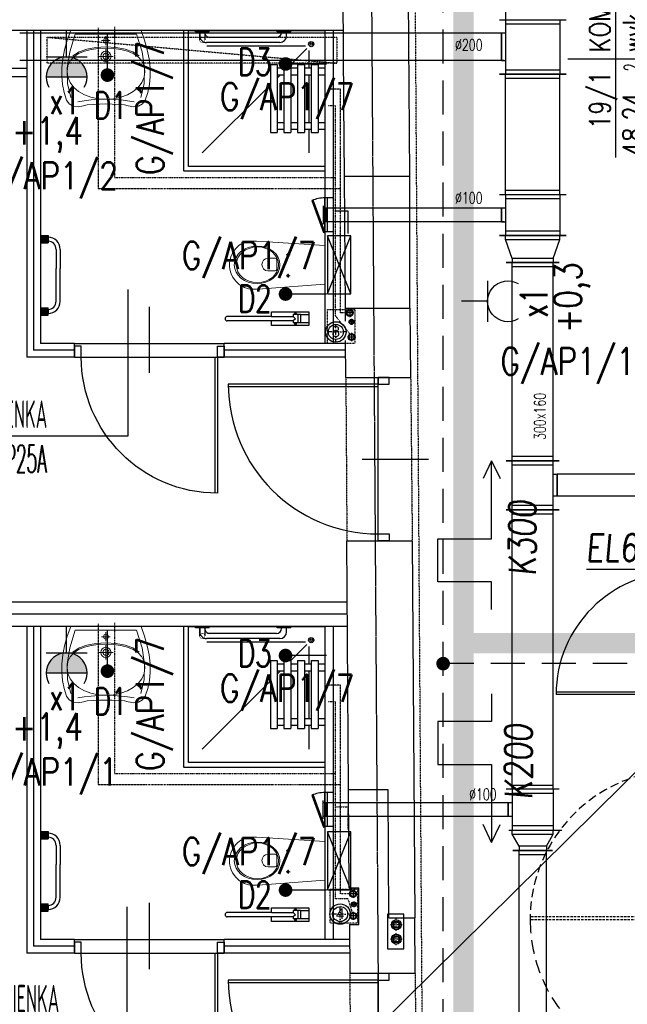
# Model space of a CAD drawing. Header units: inches. Extents: x -145354 to -97635, y 38777 to 78670.
# Tile 74 of 231: x -142473 to -142027, y 49564 to 50288. Entities that reach past the tile are written whole.
import ezdxf
from ezdxf.enums import TextEntityAlignment as Align

# ---------------------------------------------------------------- set-up
doc = ezdxf.new("R2010")
doc.units = ezdxf.units.IN
doc.header["$MEASUREMENT"] = 0
for name, pattern in [('00-inst$0$DASHDOT', [1, 0.5, -0.25, 0, -0.25]), ('CENTER', [2, 1.25, -0.25, 0.25, -0.25]), ('DASHDOT', [1, 0.5, -0.25, 0, -0.25]), ('DASHED', [0.75, 0.5, -0.25]), ('DASHED2', [0.375, 0.25, -0.125]), ('DIVIDE', [31.75, 12.7, -6.35, 0, -6.35, 0, -6.35])]:
    doc.linetypes.add(name, pattern=pattern)
doc.layers.get('0').update_dxf_attribs({"color": 101})
for name, color, linetype in [('Drz---drzwi', 5, 'Continuous'), ('E-OPIS_POM', 6, 'Continuous'), ('E35', 6, 'Continuous'), ('E50', 3, 'Continuous'), ('E50_kor', 3, 'Continuous'), ('E90_kor', 6, 'Continuous'), ('Ele-balustrada', 64, 'Continuous'), ('Ins-kan', 54, 'Continuous'), ('Ins-went', 141, 'Continuous'), ('Ins-wod', 152, 'Continuous'), ('Mco-piony', 10, 'Continuous'), ('Mw-cr-rury', 160, 'DIVIDE'), ('Mw-wc-rury', 160, 'DASHDOT'), ('Os-osie glowne', 8, 'CENTER'), ('piony_K_nr', 240, 'Continuous'), ('Sc-cegla pelna', 32, 'Continuous'), ('Sc-gazobeton', 45, 'Continuous'), ('Sc-gk', 120, 'Continuous'), ('Sc-gk-hatch', 8, 'Continuous'), ('Sc-nad', 5, 'DASHED2'), ('Sc-nadproza kon', 5, 'DASHED2'), ('stelaż_wc', 64, 'Continuous'), ('Suf-widok', 8, 'Continuous'), ('W-otwor-strop', 126, 'Continuous'), ('Wyp-grzejniki', 56, 'Continuous'), ('Wyp-meble', 155, 'Continuous'), ('Wyp-sanitar', 131, 'Continuous')]:
    doc.layers.add(name, color=color, linetype=linetype)
doc.styles.add('KA wymiar', font='romans.shx', dxfattribs={"width": 0.6})
doc.styles.add('ROMANS', font='romans', dxfattribs={"width": 0.85})
doc.styles.add('tab-bud$0$ROMANS', font='romans', dxfattribs={"width": 0.7})
doc.styles.add('TYTUL2', font='ARIAL.TTF')
doc.linetypes.add('BATTING', pattern='A,0.0001,-0.1,[134,ltypeshp.shx,S=0.1,R=0,X=-0.1,Y=0],-0.2,[134,ltypeshp.shx,S=0.1,R=180,X=0.1,Y=0],-0.1', length=0.4001)

# ---------------------------------------------------------------- blocks, each defined once
blk = doc.blocks.new('pow')
for p, q in [((0, 0.523), (0, -0.523)), ((-1.075, 0), (1.78, 0))]:
    blk.add_line(p, q)
at = {"style": 'KA wymiar', "width": 0.6}
for s, height, p in [('2', 0.18, (-0.139, -0.27)), ('m', 0.21, (-0.333, -0.401))]:
    blk.add_text(s, height=height, dxfattribs=at).set_placement(p)
at = {"style": 'KA wymiar'}
for tag, width, p in [('01', 0.7, (-0.131, 0.084)), ('000.00', 0.6, (-0.364, -0.401))]:
    blk.add_attdef(tag, text='', height=0.3, dxfattribs=dict(at, width=width)).set_placement(p, align=Align.RIGHT)
blk.add_attdef('POMIESZCZENIE', (0.071, 0.084), '', height=0.3, dxfattribs=at)
at = {"style": 'KA wymiar', "width": 0.8}
blk.add_attdef('POSADZKA', (0.071, -0.401), '', height=0.3, dxfattribs=at)
blk = doc.blocks.new('g2')
at = {"layer": 'E35'}
blk.add_line((15, 19.27), (-15, 19.27), dxfattribs=at)
blk.add_arc((0, 34.27), 15, 150, 30, dxfattribs=at)
at = {"layer": 'E50'}
blk.add_line((0, 19.27), (0, 0), dxfattribs=at)
blk = doc.blocks.new('G1')
at = {"layer": 'E35'}
blk.add_hatch(color=256, dxfattribs=at).paths.add_polyline_path([(10, 22.85), (-10, 22.85, 1)])
for p, q in [((-10, 22.85), (10, 22.85)), ((10, 12.85), (-10, 12.85))]:
    blk.add_line(p, q, dxfattribs=at)
blk.add_arc((0, 22.85), 10, 150, 30, dxfattribs=at)
at = {"layer": 'E50'}
blk.add_line((0, 12.85), (0, 0), dxfattribs=at)
blk = doc.blocks.new('_0630_BRODZIK_NIEPELNOSPRAWNI')
for p, q in [((27.51, -5), (27.51, 0)), ((32.51, -5), (32.51, 0)), ((25.01, -10), (25.01, -5)), ((25.01, -5), (75.01, -5)), ((67.51, -5), (67.51, 0)), ((72.51, -5), (72.51, 0)), ((75.01, -10), (75.01, -5)), ((11.25, -86.65), (11.25, -14.3)), ((25.01, -25.01), (13.26, -13.26)), ((27.51, -11.56), (14.61, -11.56)), ((25.01, -10), (75.01, -10)), ((27.51, -15), (27.51, -10)), ((32.51, -15), (32.51, -10)), ((67.51, -11.56), (32.51, -11.56)), ((67.51, -15), (67.51, -10)), ((72.51, -15), (72.51, -10)), ((90.03, -11.56), (72.51, -11.56)), ((25.01, -20), (25.01, -15)), ((25.01, -15), (75.01, -15)), ((25.01, -20), (75.01, -20)), ((27.51, -25), (27.51, -20)), ((32.51, -25), (32.51, -20)), ((67.51, -25), (67.51, -20)), ((72.51, -25), (72.51, -20)), ((75.01, -20), (75.01, -15)), ((1.05, -25), (0.05, -25)), ((1.05, -25), (1.05, -35)), ((3.85, -28.1), (1.05, -28.1)), ((25.01, -30), (25.01, -25)), ((25.01, -25), (75.01, -25)), ((75.01, -30), (75.01, -25)), ((1.05, -35), (0.05, -35)), ((1.55, -31.9), (1.05, -31.9)), ((5.05, -35.4), (5.05, -84.6)), ((8.85, -33.1), (8.85, -86.9)), ((25.01, -30), (75.01, -30)), ((25.01, -40), (25.01, -35)), ((25.01, -35), (75.01, -35)), ((27.51, -35), (27.51, -30)), ((32.51, -35), (32.51, -30)), ((32.51, -35), (32.51, -30)), ((32.51, -32.51), (32.51, -32.5)), ((35, -35), (32.51, -32.51)), ((67.51, -35), (67.51, -30)), ((72.51, -35), (72.51, -30)), ((75.01, -40), (75.01, -35)), ((25.01, -40), (75.01, -40)), ((90.03, -90.03), (40, -40)), ((1.05, -85), (0.05, -85)), ((1.05, -85), (1.05, -95)), ((1.05, -88.1), (6.95, -88.08)), ((1.55, -88.1), (1.05, -88.1)), ((1.05, -91.9), (6.95, -91.93)), ((3.85, -91.9), (1.05, -91.9))]:
    blk.add_line(p, q)
blk.add_lwpolyline([(0, 0), (100, 0), (100, -100), (0, -100)], close=True)
at = {"linetype": 'DASHED', "ltscale": 0.5}
blk.add_lwpolyline([(103.5, 0), (103.5, -103.5), (0, -103.5)], dxfattribs=at)
for points in [[(100, 0), (103.5, 0)], [(0, -100), (0, -103.5)], [(1.05, -95), (0.05, -95)]]:
    blk.add_lwpolyline(points)
at = {"const_width": 0.35}
blk.add_lwpolyline([(6.95, -88.08, 1), (6.95, -91.93, 1)], format="xyb", close=True, dxfattribs=at)
for radius in [1.9, 0.901]:
    blk.add_circle((10, -10), radius)
for centre, radius, start, end in [((3.85, -33.1), 5, 0, 90), ((1.55, -35.4), 3.5, 0, 90), ((1.55, -84.6), 3.5, 270, 0), ((3.85, -86.9), 5, 270, 0)]:
    blk.add_arc(centre, radius, start, end)
blk = doc.blocks.new('_0630_UMYWALKA_NIEPEŁNOSPRAWNY')
at = {"lineweight": 0}
for points in [[(0, -54.01), (4.6, -54.04), (9.42, -54.29), (13.64, -54.72), (16.46, -55.28), (20.4, -56.01), (23.99, -55.58), (26.93, -53.97), (28.88, -51.12), (30.72, -45.51), (31.92, -39.69), (32.47, -33.64), (32.39, -27.38), (31.68, -20.89), (30.35, -14.17), (28.39, -7.2), (25.81, 0), (0, 0), (-25.81, 0), (-28.39, -7.2), (-30.35, -14.17), (-31.68, -20.89), (-32.39, -27.38), (-32.47, -33.64), (-31.92, -39.69), (-30.72, -45.51), (-28.88, -51.12), (-26.93, -53.97), (-23.99, -55.58), (-20.4, -56.01), (-16.46, -55.28), (-13.64, -54.72), (-9.42, -54.29), (-4.6, -54.04), (0, -54.01)], [(0, -5.72), (0.68, -5.86), (1.24, -6.24), (1.61, -6.8), (1.75, -7.48), (1.61, -8.16), (1.24, -8.71), (0.68, -9.09), (0, -9.23), (-0.68, -9.09), (-1.24, -8.71), (-1.61, -8.16), (-1.75, -7.48), (-1.61, -6.8), (-1.24, -6.24), (-0.68, -5.86), (0, -5.72)], [(0, -15.26), (1.46, -15.56), (2.65, -16.36), (3.46, -17.56), (3.75, -19.01), (3.46, -20.47), (2.65, -21.66), (1.46, -22.47), (0, -22.76), (-1.46, -22.47), (-2.65, -21.66), (-3.46, -20.47), (-3.75, -19.01), (-3.46, -17.56), (-2.65, -16.36), (-1.46, -15.56), (0, -15.26)], [(0, -16.71), (0.89, -16.89), (1.63, -17.39), (2.12, -18.12), (2.3, -19.01), (2.12, -19.91), (1.63, -20.64), (0.89, -21.13), (0, -21.31), (-0.89, -21.13), (-1.63, -20.64), (-2.12, -19.91), (-2.3, -19.01), (-2.12, -18.12), (-1.63, -17.39), (-0.89, -16.89), (0, -16.71)]]:
    blk.add_lwpolyline(points, close=True, dxfattribs=at)
for points in [[(25.67, -49.28), (28.14, -38.98), (28.45, -27.74), (26.59, -15.65), (22.51, -2.8), (0, -2.8), (-22.51, -2.8), (-26.59, -15.65), (-28.45, -27.74), (-28.14, -38.98), (-25.67, -49.28)], [(0, -10.73), (0, -4.22)], [(-28.45, -30.14), (-27.86, -25.83), (-26.17, -22.22), (-23.51, -19.26), (-20, -16.92), (-15.76, -15.17), (-10.92, -13.96), (-5.6, -13.26), (0.07, -13.04), (5.74, -13.26), (11.05, -13.96), (15.89, -15.17), (20.13, -16.92), (23.64, -19.26), (26.3, -22.22), (27.99, -25.83), (28.58, -30.14)], [(-24.26, -18.74), (-19.75, -15.71), (-14.01, -13.63), (-7.31, -12.42), (0.07, -12.04), (7.44, -12.42), (14.14, -13.63), (19.88, -15.71), (24.39, -18.74)], [(-3.25, -7.48), (3.25, -7.48)], [(0, -24.26), (0, -13.76)], [(5.34, -19.01), (-5.34, -19.01)], [(-28.45, -30.14), (-27.86, -34.42), (-26.18, -38.33), (-23.53, -41.81), (-20.04, -44.79), (-15.81, -47.22), (-10.99, -49.04), (-5.68, -50.17), (-0.02, -50.56), (5.66, -50.17), (10.98, -49.04), (15.83, -47.22), (20.09, -44.79), (23.61, -41.81), (26.29, -38.33), (27.99, -34.42), (28.58, -30.14)], [(20.64, -52.51), (15.94, -51.63), (10.86, -51.08), (5.51, -50.74), (0.02, -50.52), (-5.48, -50.74), (-10.83, -51.08), (-15.91, -51.63), (-20.61, -52.51)]]:
    blk.add_lwpolyline(points, dxfattribs=at)
at = {"lineweight": 0, "const_width": 0.282}
for points in [[(-0.13, -20.35), (-0.13, -20.35)], [(-0.07, -21.39), (-0.07, -21.39)]]:
    blk.add_lwpolyline(points, dxfattribs=at)
blk = doc.blocks.new('_GJKHGJ')
at = {"ltscale": 25}
for p, q in [((-8, -5), (-8, 0)), ((-8, 0), (-8, -5)), ((0, 0), (-8, 0)), ((0, -5), (0, 0)), ((0, -5), (0, 0)), ((-8, -115), (-8, -5)), ((-8, -5), (0, -5)), ((-19.7, -60), (28.9, -60)), ((-8, -115), (0, -115)), ((-8, -120), (-8, -115)), ((0, -115), (0, -120)), ((0, -115), (0, -120)), ((0, -120), (-8, -120))]:
    blk.add_line(p, q, dxfattribs=at)
at = {"ltscale": 7}
for p, q in [((-8, -5), (-118, -5)), ((-8, -6.8), (-117.99, -6.8))]:
    blk.add_line(p, q, dxfattribs=at)
blk.add_arc((-8, -5), 110, 180, 270)
blk = doc.blocks.new('_DRZWI_W120')
at = {"ltscale": 25}
for p, q in [((44517.38, 20745.07), (44517.38, 20635.07)), ((44504.38, 20690.07), (44558.38, 20690.07))]:
    blk.add_line(p, q, dxfattribs=at)
at = {"ltscale": 7}
for p, q in [((44517.38, 20637.07), (44407.4, 20637.07)), ((44517.38, 20635.07), (44407.38, 20635.07))]:
    blk.add_line(p, q, dxfattribs=at)
at = {"ltscale": 25}
for points in [[(44525.38, 20750.07), (44517.38, 20750.07), (44517.38, 20745.07), (44525.38, 20745.07)], [(44525.38, 20630.07), (44517.38, 20630.07), (44517.38, 20635.07), (44525.38, 20635.07)]]:
    blk.add_lwpolyline(points, close=True, dxfattribs=at)
blk.add_arc((44517.38, 20635.07), 110, 90, 180, dxfattribs=at)
at = {"linetype": 'DASHED', "ltscale": 20}
blk.add_arc((44517.38, 20635.07), 110, 180, 270, dxfattribs=at)
blk = doc.blocks.new('_0630_DRZWI_100')
at = {"ltscale": 25}
for p, q in [((-4, -5), (-4, 0)), ((-4, 0), (-4, -5)), ((4, 0), (-4, 0)), ((4, -5), (4, 0)), ((4, -5), (4, 0)), ((-4, -105), (-4, -5)), ((-4, -5), (4, -5)), ((-15.7, -55), (32.9, -55)), ((-4, -105), (4, -105)), ((-4, -110), (-4, -105)), ((4, -105), (4, -110)), ((4, -105), (4, -110)), ((4, -110), (-4, -110))]:
    blk.add_line(p, q, dxfattribs=at)
at = {"ltscale": 7}
for p, q in [((-4, -5), (-104, -5)), ((-4, -6.8), (-103.98, -6.8))]:
    blk.add_line(p, q, dxfattribs=at)
blk.add_arc((-4, -5), 100, 180, 270)
blk = doc.blocks.new('g-1')
at = {"layer": 'Wyp-grzejniki', "ltscale": 10}
h = blk.add_hatch(color=256, dxfattribs=at)
h.paths.add_polyline_path([(0.04, 0), (-5.36, 0), (-5.36, -5.4), (0.04, -5.4)])
edge = h.paths.add_edge_path(flags=16)
edge.add_line((-5.36, -4.2), (-5.36, -1.2))
blk.add_hatch(color=256, dxfattribs=at).paths.add_polyline_path([(-0.02, -58.59), (-0.02, -53.19), (-5.42, -53.19), (-5.42, -58.59)])
at = {"layer": 'Wyp-grzejniki'}
for p, q in [((-5.4, 0), (-5.4, -5.4)), ((0, 0), (-5.4, 0)), ((0, 0), (0, -5.4)), ((-5.4, -4.2), (-5.4, -1.2)), ((-5.4, -1.2), (-5.4, -4.2)), ((0, -5.4), (-5.4, -5.4)), ((-14.31, -10.2, 0), (-14.31, -34.29, 0)), ((-11.31, -10.2, 0), (-11.31, -34.29, 0)), ((-14.31, -48.39, 0), (-14.31, -34.29, 0)), ((-11.31, -48.39, 0), (-11.31, -34.29, 0)), ((0, -53.19), (-5.4, -53.19)), ((-5.4, -58.59), (-5.4, -53.19)), ((-5.4, -57.39), (-5.4, -54.39)), ((0, -58.59), (0, -53.19)), ((0, -58.59), (-5.4, -58.59))]:
    blk.add_line(p, q, dxfattribs=at)
for centre, radius, start, end in [((-5.31, -10.2, 0), 9, 90.59737, 179.99999), ((-5.31, -10.2, 0), 6, 90.89607, 179.99999), ((-5.31, -48.39, 0), 9, 179.99999, 269.40261), ((-5.31, -48.39, 0), 6, 179.99999, 269.10391)]:
    blk.add_arc(centre, radius, start, end, dxfattribs=at)
blk = doc.blocks.new('_0630_WC_NIEPEŁNOSPRAWNY')
at = {"lineweight": 0}
for p, q in [((-14.26, 0), (-17.49, -45.7)), ((-14.26, 0), (14.26, 0)), ((14.26, 0), (17.15, -45.7)), ((-8.01, -26.98), (-9.42, -26.98)), ((-8.01, -26.98), (-8.01, -25.54)), ((-8.01, -26.98), (-6.53, -26.98)), ((-8.01, -26.98), (-8.01, -28.41)), ((7.49, -26.98), (6.08, -26.98)), ((7.49, -26.98), (7.49, -25.54)), ((7.49, -26.98), (8.97, -26.98)), ((7.49, -26.98), (7.49, -28.41)), ((-3.5, -35.21), (4, -35.21)), ((-4.44, -36.51), (-4.44, -41.77)), ((4.94, -36.51), (4.94, -41.77)), ((-17.49, -45.7), (-17.82, -50.14)), ((-17.82, -50.14), (-17.77, -54.69)), ((17.15, -45.7), (17.52, -50.14)), ((17.52, -50.14), (17.47, -54.69)), ((-17.77, -54.69), (-17.51, -56.08)), ((-17.51, -56.08), (-17.12, -57.53)), ((-17.12, -57.53), (-16.6, -58.93)), ((17.12, -57.53), (16.6, -58.93)), ((17.51, -56.08), (17.12, -57.53)), ((17.47, -54.69), (17.51, -56.08)), ((-16.6, -58.93), (-15.97, -60.29)), ((-15.97, -60.29), (-15.22, -61.59)), ((-15.22, -61.59), (-14.37, -62.83)), ((-14.37, -62.83), (-13.41, -63.99)), ((-13.41, -63.99), (-11.77, -65.6)), ((13.41, -63.99), (11.77, -65.6)), ((14.37, -62.83), (13.41, -63.99)), ((15.22, -61.59), (14.37, -62.83)), ((15.97, -60.29), (15.22, -61.59)), ((16.6, -58.93), (15.97, -60.29)), ((-11.77, -65.6), (-10, -66.94)), ((-10, -66.94), (-8.71, -67.72)), ((-8.71, -67.72), (-6.54, -68.77)), ((-6.54, -68.77), (-5.07, -69.25)), ((-5.07, -69.25), (-3.02, -69.72)), ((-3.02, -69.72), (-1.52, -69.92)), ((-1.52, -69.92), (0, -70)), ((1.52, -69.92), (0, -70)), ((3.02, -69.72), (1.52, -69.92)), ((5.07, -69.25), (3.02, -69.72)), ((6.54, -68.77), (5.07, -69.25)), ((8.71, -67.72), (6.54, -68.77)), ((10, -66.94), (8.71, -67.72)), ((11.77, -65.6), (10, -66.94))]:
    blk.add_line(p, q, dxfattribs=at)
for centre, radius, start, end in [((-3.24, -36.39), 1.2, 102.23395, 185.88986), ((3.75, -36.39), 1.2, 354.11014, 77.76605), ((0.25, -41.54), 4.7, 182.80221, 357.19779)]:
    blk.add_arc(centre, radius, start, end, dxfattribs=at)
for centre in [(-8.01, -26.98), (7.49, -26.98)]:
    blk.add_ellipse(centre, major_axis=(0.599, 0.599), ratio=1, start_param=5.497787, end_param=11.780972, dxfattribs=at)
for centre, major_axis, ratio in [((0.05, -49.75), (0, -16.75), 0.823529), ((0.05, -49.5), (0, -15.54), 0.845174)]:
    blk.add_ellipse(centre, major_axis=major_axis, ratio=ratio, dxfattribs=at)
blk = doc.blocks.new('pco')
at = {"layer": 'Mco-piony', "color": 9, "linetype": 'DASHDOT', "ltscale": 3}
for p, q in [((-2604.83, -19.79), (-2604.83, -8.89)), ((-2599.38, -14.34), (-2610.28, -14.34))]:
    blk.add_line(p, q, dxfattribs=at)
at = {"layer": 'Mco-piony', "color": 9}
blk.add_circle((-2604.83, -14.34), 4.53, dxfattribs=at)
at = {"layer": 'Mco-piony'}
blk.add_circle((-2604.83, -14.34), 3.2, dxfattribs=at)
at = {"layer": 'Mco-piony', "color": 8}
blk.add_circle((-2604.83, -14.34), 2.6, dxfattribs=at)
blk = doc.blocks.new('rewizja')
at = {"layer": 'Wyp-meble'}
for p, q in [((-25, 6), (-25, 0)), ((-25, 6), (0, 6)), ((-25, 4), (-25, 2)), ((0, 2), (-25, 2)), ((0, 6), (0, 0)), ((0, 0), (-25, 0))]:
    blk.add_line(p, q, dxfattribs=at)
blk.add_lwpolyline([(-23.15, -9.49), (0.34, -0.94), (0, 0), (-23.49, -8.55)], close=True, dxfattribs=at)
blk.add_arc((0, 0), 25, 180, 202.29244, dxfattribs=at)
blk = doc.blocks.new('_gslkflhklgj')
at = {"linetype": '00-inst$0$DASHDOT', "ltscale": 5}
for p, q in [((0, -7.5), (0, 7.5)), ((7.5, 0), (-7.5, 0))]:
    blk.add_line(p, q, dxfattribs=at)
for radius in [7.5, 5.5]:
    blk.add_circle((0, 0), radius)
blk = doc.blocks.new('pion_woda')
at = {"layer": 'Ins-wod'}
for p, q in [((3, 0), (-3, 0)), ((0, 3), (0, -3))]:
    blk.add_line(p, q, dxfattribs=at)
for centre, radius in [((0, 0.02), 2.55), ((0, 0), 2)]:
    blk.add_circle(centre, radius, dxfattribs=at)
blk = doc.blocks.new('pion_mały')
at = {"layer": 'Ins-wod'}
for p, q in [((0, 2.08), (0, -2.12)), ((2.1, -0.02), (-2.1, -0.02))]:
    blk.add_line(p, q, dxfattribs=at)
for centre, radius in [((0, 0), 1.79), ((0, -0.02), 1.4)]:
    blk.add_circle(centre, radius, dxfattribs=at)
blk = doc.blocks.new('barierka_stojąca')
at = {"layer": 'Wyp-sanitar'}
for p, q in [((0, -27.41), (0, 0)), ((0, 0), (9.97, 0)), ((1.99, -5.98), (1.99, 0)), ((1.99, 0), (7.98, 0)), ((7.98, 0), (7.98, -5.98)), ((9.97, 0), (9.97, -27.41)), ((7.98, -5.98), (1.99, -5.98)), ((1.99, -6), (1.99, -11.47)), ((7.98, -6), (7.98, -11.46)), ((0.66, -9.69), (0.65, -9.74)), ((0.65, -9.74), (0.65, -9.8)), ((0.65, -9.8), (0.65, -9.85)), ((0.65, -9.85), (0.66, -9.91)), ((0.68, -9.64), (0.66, -9.69)), ((0.66, -9.91), (0.68, -9.96)), ((0.69, -9.59), (0.68, -9.64)), ((0.68, -9.96), (0.69, -10.01)), ((0.72, -9.54), (0.69, -9.59)), ((0.69, -10.01), (0.72, -10.06)), ((0.74, -9.5), (0.72, -9.54)), ((0.72, -10.06), (0.74, -10.1)), ((0.78, -9.45), (0.74, -9.5)), ((0.74, -10.1), (0.78, -10.14)), ((0.81, -9.42), (0.78, -9.45)), ((0.78, -10.14), (0.81, -10.18)), ((0.85, -9.38), (0.81, -9.42)), ((0.81, -10.18), (0.85, -10.22)), ((0.89, -9.35), (0.85, -9.38)), ((0.85, -10.22), (0.89, -10.25)), ((0.94, -9.32), (0.89, -9.35)), ((0.89, -10.25), (0.94, -10.28)), ((0.98, -9.3), (0.94, -9.32)), ((0.94, -10.28), (0.98, -10.3)), ((1.03, -9.28), (0.98, -9.3)), ((0.98, -10.3), (1.03, -10.32)), ((1.08, -9.27), (1.03, -9.28)), ((1.03, -10.32), (1.08, -10.33)), ((1.14, -9.26), (1.08, -9.27)), ((1.08, -10.33), (1.14, -10.34)), ((1.19, -9.26), (1.14, -9.26)), ((1.19, -9.26), (1.19, -9.26)), ((1.22, -9.05), (1.22, -10.55)), ((1.71, -9.05), (1.22, -9.05)), ((1.22, -9.41), (1.71, -9.41)), ((1.22, -10.19), (1.71, -10.19)), ((1.22, -10.55), (1.71, -10.55)), ((1.71, -10.55), (1.71, -9.05)), ((1.99, -11.47), (3.34, -11.47)), ((2.03, -8.16), (7.98, -8.16)), ((3.34, -11.47), (5.04, -9.84)), ((3.34, -27.41), (3.34, -11.47)), ((5.04, -9.84), (6.63, -11.46)), ((6.63, -11.46), (6.63, -27.41)), ((6.63, -11.46), (7.98, -11.46)), ((8.26, -9.05), (8.26, -10.55)), ((8.76, -9.05), (8.26, -9.05)), ((8.76, -9.41), (8.26, -9.41)), ((8.76, -10.19), (8.26, -10.19)), ((8.26, -10.55), (8.76, -10.55)), ((8.76, -10.55), (8.76, -9.05)), ((8.78, -9.26), (8.78, -9.26)), ((8.78, -9.26), (8.84, -9.26)), ((8.84, -9.26), (8.89, -9.27)), ((8.89, -10.33), (8.84, -10.34)), ((8.89, -9.27), (8.94, -9.28)), ((8.94, -10.32), (8.89, -10.33)), ((8.94, -9.28), (8.99, -9.3)), ((8.99, -10.3), (8.94, -10.32)), ((8.99, -9.3), (9.04, -9.32)), ((9.04, -10.28), (8.99, -10.3)), ((9.04, -9.32), (9.09, -9.35)), ((9.09, -10.25), (9.04, -10.28)), ((9.09, -9.35), (9.13, -9.38)), ((9.13, -10.22), (9.09, -10.25)), ((9.13, -9.38), (9.17, -9.42)), ((9.17, -10.18), (9.13, -10.22)), ((9.17, -9.42), (9.2, -9.45)), ((9.2, -10.14), (9.17, -10.18)), ((9.2, -9.45), (9.23, -9.5)), ((9.23, -10.1), (9.2, -10.14)), ((9.23, -9.5), (9.26, -9.54)), ((9.26, -10.06), (9.23, -10.1)), ((9.26, -9.54), (9.28, -9.59)), ((9.28, -10.01), (9.26, -10.06)), ((9.28, -9.59), (9.3, -9.64)), ((9.3, -9.96), (9.28, -10.01)), ((9.3, -9.64), (9.31, -9.69)), ((9.31, -9.91), (9.3, -9.96)), ((9.31, -9.69), (9.32, -9.74)), ((9.32, -9.85), (9.31, -9.91)), ((9.32, -9.74), (9.32, -9.8)), ((9.32, -9.8), (9.32, -9.85)), ((3.34, -27.41), (0, -27.41)), ((3.34, -27.41), (3.34, -59.87)), ((9.97, -27.41), (6.64, -27.41)), ((6.64, -27.41), (6.64, -59.87))]:
    blk.add_line(p, q, dxfattribs=at)
blk.add_arc((4.99, -59.87), 1.65, 180, 0, dxfattribs=at)
blk = doc.blocks.new('_0630_DRZWI_90')
at = {"ltscale": 7}
for p, q in [((5, 8), (5, 98)), ((6.8, 8), (6.8, 97.98))]:
    blk.add_line(p, q, dxfattribs=at)
at = {"ltscale": 25}
for p, q in [((50, 19.7), (50, -28.9)), ((5, 8), (0, 8)), ((0, 8), (5, 8)), ((0, 0), (0, 8)), ((95, 8), (5, 8)), ((5, 8), (5, 0)), ((95, 8), (95, 0)), ((100, 8), (95, 8)), ((100, 0), (100, 8)), ((5, 0), (0, 0)), ((5, 0), (0, 0)), ((95, 0), (100, 0)), ((95, 0), (100, 0))]:
    blk.add_line(p, q, dxfattribs=at)
at = {"ltscale": 7}
blk.add_arc((5, 8), 90, 0, 90, dxfattribs=at)

msp = doc.modelspace()

# ---------------------------------------------------------------- linework, layer by layer
at = {"layer": 'E-OPIS_POM'}
for p, q in [((-142393.83, 49981.9), (-142393.83, 50089.43)), ((-142394.57, 49551.32), (-142394.57, 49635.79))]:
    msp.add_line(p, q, dxfattribs=at)
at = {"layer": 'E35'}
for p, q in [((-142343.96, 49415.73), (-141435.28, 50313.85)), ((-142408.96, 50246.9), (-142408.96, 50276.9)), ((-142248.19, 50255.06), (-142278.19, 50255.06)), ((-142248.19, 50086.01), (-142278.19, 50086.01)), ((-142408.96, 49808.9), (-142408.96, 49838.9)), ((-142248.19, 49820.37), (-142278.19, 49820.37)), ((-142248.19, 49648.01), (-142278.19, 49648.01))]:
    msp.add_line(p, q, dxfattribs=at)
at = {"layer": 'E35', "const_width": 5}
for points in [[(-142278.19, 50252.56, -1), (-142278.19, 50257.56, -1)], [(-142408.96, 50249.4, 1), (-142408.96, 50244.4, 1)], [(-142278.19, 50083.51, -1), (-142278.19, 50088.51, -1)], [(-142278.19, 49817.87, -1), (-142278.19, 49822.87, -1)], [(-142408.96, 49811.4, 1), (-142408.96, 49806.4, 1)], [(-142278.19, 49645.51, -1), (-142278.19, 49650.51, -1)]]:
    msp.add_lwpolyline(points, format="xyb", close=True, dxfattribs=at)
at = {"layer": 'E50_kor', "linetype": 'DASHED2', "ltscale": 100}
for p, q in [((-142162.47, 48567.88), (-142162.47, 50945)), ((-141989.93, 49814.41), (-142162.47, 49814.41))]:
    msp.add_line(p, q, dxfattribs=at)
at = {"layer": 'E50_kor', "const_width": 15}
for points in [[(-142147.47, 48567.88), (-142147.47, 50960)], [(-141976.6, 49829.5), (-142147.47, 49829.41)]]:
    msp.add_lwpolyline(points, dxfattribs=at)
at = {"layer": 'E50_kor', "const_width": 5}
msp.add_lwpolyline([(-142164.97, 49814.41, 1), (-142159.97, 49814.41, 1)], format="xyb", close=True, dxfattribs=at)
at = {"layer": 'E90_kor', "ltscale": 15}
for p, q in [((-142126.85, 49963.53), (-142133.09, 49950.36)), ((-142126.85, 49963.53), (-142120.61, 49950.36)), ((-142057.21, 49883.93), (-141999.71, 49883.93)), ((-142126.85, 49682.98), (-142133.09, 49696.14)), ((-142126.85, 49682.98), (-142120.61, 49696.14))]:
    msp.add_line(p, q, dxfattribs=at)
for points in [[(-142126.85, 49854.18), (-142126.85, 49874.51), (-142166.25, 49874.51), (-142166.25, 49906.12), (-142126.85, 49906.12), (-142126.85, 49963.53)], [(-142126.85, 49792.32), (-142126.85, 49772), (-142166.25, 49772), (-142166.25, 49740.38), (-142126.85, 49740.38), (-142126.85, 49682.98)]]:
    msp.add_lwpolyline(points, dxfattribs=at)
at = {"layer": 'Ele-balustrada'}
for p, q in [((-142241.59, 50147.18), (-142232.51, 50147.18)), ((-142232.51, 50147.18), (-142232.51, 50130.43))]:
    msp.add_line(p, q, dxfattribs=at)
at = {"layer": 'Ins-went'}
for p, q in [((-142116.67, 50456.36, -2970), (-142116.67, 50287.63, -2970)), ((-142121.17, 50287.63, -2970), (-142072.17, 50287.63, -2970)), ((-142116.67, 50287.63, -2970), (-142116.67, 50247.63, -2970)), ((-142076.67, 50287.63, -2970), (-142076.67, 50247.63, -2970)), ((-142116.67, 50284.63, -2970), (-142076.67, 50284.63, -2970)), ((-142117.71, 50277.63), (-142473.38, 50277.63)), ((-142119.67, 50257.63, -2970), (-142119.67, 50277.63, -2970)), ((-142116.67, 50277.63, -2970), (-142119.67, 50277.63, -2970)), ((-142119.67, 50277.63, -2970), (-142119.67, 50257.63, -2970)), ((-142117.71, 50257.63), (-142473.38, 50257.63)), ((-142119.67, 50257.63, -2970), (-142116.67, 50257.63, -2970)), ((-142121.17, 50247.63, -2970), (-142072.17, 50247.63, -2970)), ((-142072.17, 50247.63, -2970), (-142121.17, 50247.63, -2970)), ((-142076.67, 50250.63, -2970), (-142116.67, 50250.63, -2970)), ((-142116.67, 50159.14, -2970), (-142116.67, 50247.63, -2970)), ((-142116.67, 50244.63, -2970), (-142076.67, 50244.63, -2970)), ((-142076.67, 50159.14, -2970), (-142076.67, 50247.63, -2970)), ((-142121.17, 50159.14, -2970), (-142072.17, 50159.14, -2970)), ((-142076.67, 50162.14, -2970), (-142116.67, 50162.14, -2970)), ((-142116.67, 50159.14, -2970), (-142116.67, 50129.14, -2970)), ((-142076.67, 50159.14, -2970), (-142076.67, 50129.14, -2970)), ((-142250.31, 50137.39), (-142250.31, 50150.89)), ((-142116.67, 50156.14, -2970), (-142076.67, 50156.14, -2970)), ((-142248.31, 50149.14), (-142250.31, 50149.14)), ((-142117.71, 50149.14), (-142248.31, 50149.14)), ((-142248.31, 50149.14), (-142248.31, 50139.14)), ((-142119.67, 50139.14, -2970), (-142119.67, 50149.14, -2970)), ((-142116.67, 50149.14, -2970), (-142119.67, 50149.14, -2970)), ((-142119.67, 50149.14, -2970), (-142119.67, 50139.14, -2970)), ((-142248.31, 50139.14), (-142250.31, 50139.14)), ((-142117.71, 50139.14), (-142248.31, 50139.14)), ((-142119.67, 50139.14, -2970), (-142116.67, 50139.14, -2970)), ((-142121.17, 50129.14, -2970), (-142072.17, 50129.14, -2970)), ((-142072.17, 50129.14, -2970), (-142121.17, 50129.14, -2970)), ((-142076.67, 50132.14, -2970), (-142116.67, 50132.14, -2970)), ((-142116.67, 50126.14, -2970), (-142116.67, 50129.14, -2970)), ((-142076.67, 50126.14, -2970), (-142076.67, 50129.14, -2970)), ((-142116.67, 50126.14, -2970), (-142076.67, 50126.14, -2970)), ((-142111.67, 50112.14, -2970), (-142116.67, 50126.14, -2970)), ((-142081.67, 50112.14, -2970), (-142076.67, 50126.14, -2970)), ((-142116.17, 50109.14, -2970), (-142077.17, 50109.14, -2970)), ((-142077.17, 50109.14, -2970), (-142116.17, 50109.14, -2970)), ((-142081.67, 50112.14, -2970), (-142111.67, 50112.14, -2970)), ((-142111.67, 50112.14, -2970), (-142111.67, 50109.14, -2970)), ((-142111.67, 49963.54, -2970), (-142111.67, 50109.14, -2970)), ((-142081.67, 50112.14, -2970), (-142081.67, 50109.14, -2970)), ((-142081.67, 49963.54, -2970), (-142081.67, 50109.14, -2970)), ((-142111.67, 50106.14, -2970), (-142081.67, 50106.14, -2970)), ((-142116.17, 49963.54, -2970), (-142077.17, 49963.54, -2970)), ((-142077.17, 49963.54, -2970), (-142116.17, 49963.54, -2970)), ((-142081.67, 49966.54, -2970), (-142111.67, 49966.54, -2970)), ((-142111.67, 49927.54, -2970), (-142111.67, 49963.54, -2970)), ((-142081.67, 49927.54, -2970), (-142081.67, 49963.54, -2970)), ((-142111.67, 49960.54, -2970), (-142081.67, 49960.54, -2970)), ((-142081.67, 49953.54, -2970), (-142078.67, 49953.54, -2970)), ((-142078.67, 49937.54, -37810.5), (-142078.67, 49953.54, -37810.5)), ((-141911.12, 49953.54, -34840.5), (-142078.67, 49953.54, -34840.5)), ((-142078.67, 49953.54, -2970), (-142078.67, 49937.54, -2970)), ((-142078.67, 49937.54, -2970), (-142081.67, 49937.54, -2970)), ((-141911.12, 49937.54, -34840.5), (-142078.67, 49937.54, -34840.5)), ((-142116.17, 49927.54, -2970), (-142077.17, 49927.54, -2970)), ((-142077.17, 49927.54, -2970), (-142116.17, 49927.54, -2970)), ((-142081.67, 49930.54, -2970), (-142111.67, 49930.54, -2970)), ((-142111.67, 49722.14, -2970), (-142111.67, 49927.54, -2970)), ((-142081.67, 49722.14, -2970), (-142081.67, 49927.54, -2970)), ((-142111.67, 49924.54, -2970), (-142081.67, 49924.54, -2970)), ((-142111.67, 49725.13, -5960), (-142081.67, 49725.13, -5960)), ((-142077.17, 49722.14, -2970), (-142116.17, 49722.14, -2970)), ((-142111.67, 49722.16, -5960), (-142111.67, 49692.16, -5960)), ((-142111.67, 49719.16, -5960), (-142081.67, 49719.16, -5960)), ((-142081.67, 49722.16, -5960), (-142081.67, 49692.16, -5960)), ((-142250.56, 49700.41), (-142250.56, 49713.91)), ((-142111.67, 49712.16), (-142250.56, 49712.16)), ((-142248.56, 49702.16), (-142248.56, 49712.16)), ((-142248.56, 49712.16), (-142248.56, 49702.16)), ((-142114.67, 49702.16, -2990), (-142114.67, 49712.16, -2990)), ((-142114.67, 49712.16, -2970), (-142114.67, 49702.16, -2970)), ((-142111.67, 49702.16), (-142250.56, 49702.16)), ((-142081.67, 49695.16, -5960), (-142111.67, 49695.16, -5960)), ((-142114.21, 49692.16, -2990), (-142075.21, 49692.16, -2990)), ((-142111.67, 49689.16, -5960), (-142111.67, 49692.16, -5960)), ((-142111.67, 49689.16, -5960), (-142081.67, 49689.16, -5960)), ((-142106.67, 49680.16, -5960), (-142111.67, 49689.16, -5960)), ((-142086.67, 49680.16, -5960), (-142081.67, 49689.16, -5960)), ((-142081.67, 49689.16, -5960), (-142081.67, 49692.16, -5960)), ((-142086.67, 49680.16, -5960), (-142106.67, 49680.16, -5960)), ((-142106.67, 49680.16, -5960), (-142106.67, 49677.16, -5960)), ((-142086.67, 49680.16, -5960), (-142086.67, 49677.16, -5960)), ((-142111.17, 49677.16, -2970), (-142082.17, 49677.16, -2970)), ((-142082.17, 49677.16, -5960), (-142111.17, 49677.16, -5960)), ((-142106.67, 49375.15, -5960), (-142106.67, 49677.16, -5960)), ((-142106.67, 49674.16, -2970), (-142086.67, 49674.16, -2970)), ((-142086.67, 49375.15, -5960), (-142086.67, 49677.16, -5960))]:
    msp.add_line(p, q, dxfattribs=at)
at = {"layer": 'Mw-cr-rury', "ltscale": 0.03}
for p, q in [((-142403.76, 50282.28), (-142403.76, 50171.64)), ((-142241.59, 50224.25), (-142246.8, 50224.25)), ((-142241.59, 50070.11), (-142241.59, 50224.25)), ((-142403.76, 50171.64), (-142241.59, 50171.64)), ((-142230.61, 50056.2), (-142241.59, 50070.11)), ((-142403.76, 49844.28), (-142403.76, 49733.64)), ((-142241.59, 49786.25), (-142246.8, 49786.25)), ((-142241.59, 49641.67), (-142241.59, 49786.25)), ((-142403.76, 49733.64), (-142241.59, 49733.64)), ((-142241.59, 49709.18), (-142232.51, 49709.18)), ((-142232.51, 49709.18), (-142232.51, 49692.43)), ((-142232.43, 49641.67), (-142241.59, 49641.67)), ((-142232.43, 49641.67), (-142229.04, 49630.94))]:
    msp.add_line(p, q, dxfattribs=at)
at = {"layer": 'Mw-wc-rury'}
for p, q in [((-142415.72, 50281.69), (-142415.72, 50163.49)), ((-142237.78, 50236.48), (-142246.31, 50236.48)), ((-142237.78, 50072.1), (-142237.78, 50236.48)), ((-142415.72, 50163.49), (-142237.78, 50163.49)), ((-142234.02, 50072.1), (-142237.78, 50072.1)), ((-142415.72, 49843.69), (-142415.72, 49725.49)), ((-142237.78, 49798.48), (-142246.31, 49798.48)), ((-142237.78, 49645.21), (-142237.78, 49798.48)), ((-142415.72, 49725.49), (-142237.78, 49725.49)), ((-142230.6, 49645.21), (-142237.78, 49645.21))]:
    msp.add_line(p, q, dxfattribs=at)
at = {"layer": 'Os-osie glowne'}
msp.add_line((-142198.69, 47893.27), (-142226.03, 51985.69), dxfattribs=at)
at = {"layer": 'Sc-cegla pelna'}
for p, q in [((-142235.28, 50226.7), (-142237.05, 50491.2)), ((-142186.92, 50172.7), (-142187.91, 50309.67)), ((-142234.92, 50172.7), (-142235.28, 50226.7)), ((-142234.92, 50172.7), (-142186.92, 50172.7)), ((-142234.27, 50075.7), (-142186.83, 50075.7)), ((-142234.21, 50066.11), (-142234.27, 50075.7)), ((-142186.83, 50075.7), (-142186.32, 50024.7)), ((-142233.93, 50024.7), (-142234.11, 50051.92)), ((-142233.93, 50024.7), (-142186.32, 50024.7)), ((-142232.16, 49759.7), (-142233.13, 49904.7)), ((-142233.13, 49904.7), (-142185.13, 49904.7)), ((-142185.13, 49904.7), (-142183.28, 49627.7)), ((-142231.91, 49721.7), (-142232.16, 49759.7)), ((-142202.91, 49721.7), (-142231.91, 49721.7)), ((-142202.28, 49627.7), (-142202.91, 49721.7)), ((-142202.28, 49627.7), (-142186.28, 49627.7)), ((-142186.28, 49627.7), (-142183.28, 49627.7))]:
    msp.add_line(p, q, dxfattribs=at)
at = {"layer": 'Sc-gazobeton'}
for p, q in [((-142234.27, 50075.7), (-142234.92, 50172.7)), ((-142186.83, 50075.7), (-142186.92, 50172.7)), ((-142231.43, 49649.7), (-142231.91, 49721.7)), ((-142231.43, 49649.7), (-142224.32, 49649.7)), ((-142224.32, 49622.7), (-142224.32, 49649.7)), ((-142231.25, 49622.7), (-142224.32, 49622.7)), ((-142231.25, 49622.7), (-142231.01, 49586.7)), ((-142183, 49586.7), (-142183.28, 49627.7)), ((-142183, 49586.7), (-142231.01, 49586.7))]:
    msp.add_line(p, q, dxfattribs=at)
msp.add_lwpolyline([(-142191.33, 49630.38), (-142203.31, 49630.38), (-142203.31, 49604.94), (-142191.33, 49604.94)], close=True, dxfattribs=at)
at = {"layer": 'Sc-gk'}
for p, q in [((-142235.63, 50279.7), (-142732.63, 50279.7)), ((-142468.19, 50279.7), (-142468.19, 50039.7)), ((-142458.19, 50279.7), (-142458.19, 50049.7)), ((-142249.32, 50279.7), (-142249.32, 50049.7)), ((-142243.32, 50279.7), (-142243.32, 50049.7)), ((-142468.19, 50251.7), (-142619.19, 50251.7)), ((-142468.19, 50245.7), (-142625.19, 50245.7)), ((-142433.19, 50049.7), (-142458.19, 50049.7)), ((-142433.19, 50039.7), (-142433.19, 50049.7)), ((-142234.1, 50049.7), (-142323.19, 50049.7)), ((-142323.19, 50039.7), (-142323.19, 50049.7)), ((-142433.19, 50039.7), (-142468.19, 50039.7)), ((-142234.03, 50039.7), (-142323.19, 50039.7)), ((-142232.83, 49859.7), (-142729.83, 49859.7)), ((-142232.71, 49841.7), (-142729.71, 49841.7)), ((-142468.19, 49841.7), (-142468.19, 49601.7)), ((-142458.19, 49841.7), (-142458.19, 49611.7)), ((-142249.32, 49841.7), (-142249.32, 49611.7)), ((-142243.32, 49841.7), (-142243.32, 49611.7)), ((-142433.19, 49611.7), (-142458.19, 49611.7)), ((-142433.19, 49601.7), (-142433.19, 49611.7)), ((-142231.17, 49611.7), (-142323.19, 49611.7)), ((-142323.19, 49601.7), (-142323.19, 49611.7)), ((-142433.19, 49601.7), (-142468.19, 49601.7)), ((-142231.11, 49601.7), (-142323.19, 49601.7))]:
    msp.add_line(p, q, dxfattribs=at)
at = {"layer": 'Sc-gk-hatch', "linetype": 'BATTING', "ltscale": 0.22}
for p, q in [((-142463.19, 50279.7), (-142463.19, 50044.7)), ((-142433.19, 50044.7), (-142463.19, 50044.7)), ((-142234.03, 50044.7), (-142323.19, 50044.7)), ((-142463.19, 49841.7), (-142463.19, 49606.7)), ((-142433.19, 49606.7), (-142463.19, 49606.7)), ((-142231.11, 49606.7), (-142323.19, 49606.7))]:
    msp.add_line(p, q, dxfattribs=at)
at = {"layer": 'Sc-gk-hatch', "linetype": 'BATTING', "ltscale": 0.3}
msp.add_line((-142232.82, 49850.7), (-142729.83, 49850.7), dxfattribs=at)
at = {"layer": 'Sc-nad'}
for p, q in [((-142433.19, 50049.7), (-142323.19, 50049.7)), ((-142433.19, 49611.7), (-142323.19, 49611.7))]:
    msp.add_line(p, q, dxfattribs=at)
at = {"layer": 'Sc-nadproza kon', "linetype": 'DASHDOT', "ltscale": 0.5}
for points in [[(-142233.93, 50024.7), (-142233.13, 49904.7)], [(-142186.32, 50024.7), (-142185.13, 49904.7)], [(-142231.01, 49586.7), (-142230.2, 49466.7)], [(-142183, 49586.7), (-142182.2, 49466.7)]]:
    msp.add_lwpolyline(points, dxfattribs=at)
at = {"layer": 'stelaż_wc', "ltscale": 5}
for p, q in [((-142247.32, 50086.2), (-142230.32, 50128.7)), ((-142230.32, 50086.2), (-142247.32, 50128.7)), ((-142247.32, 49648.2), (-142230.32, 49690.7)), ((-142230.32, 49648.2), (-142247.32, 49690.7))]:
    msp.add_line(p, q, dxfattribs=at)
for points in [[(-142247.32, 50128.7), (-142247.32, 50086.2), (-142230.32, 50086.2), (-142230.32, 50128.7)], [(-142247.32, 49690.7), (-142247.32, 49648.2), (-142230.32, 49648.2), (-142230.32, 49690.7)]]:
    msp.add_lwpolyline(points, close=True, dxfattribs=at)
at = {"layer": 'Suf-widok', "linetype": 'DIVIDE', "ltscale": 0.02}
msp.add_line((-142453.19, 50274.7), (-142240.44, 50255.63), dxfattribs=at)
msp.add_lwpolyline([(-141995.73, 50821.7), (-141995.73, 48561.54), (-142171.26, 48562.41), (-142186.25, 50821.7)], dxfattribs=at)
msp.add_lwpolyline([(-142453.19, 50274.7), (-142240.44, 50274.7), (-142240.44, 50255.63), (-142453.19, 50255.63)], close=True, dxfattribs=at)
at = {"layer": 'W-otwor-strop', "linetype": 'DASHED2', "ltscale": 0.3}
for points in [[(-142247.32, 50074.7), (-142227.32, 50074.7), (-142227.32, 50049.7), (-142247.32, 50049.7)], [(-142245.32, 49648.7), (-142225.32, 49648.7), (-142225.32, 49623.7), (-142245.32, 49623.7)]]:
    msp.add_lwpolyline(points, close=True, dxfattribs=at)

# ---------------------------------------------------------------- block references
at = {"rotation": 270}
for name, p in [('rewizja', (-142249.32, 50131.63)), ('barierka_stojąca', (-142261.09, 50072.95)), ('rewizja', (-142249.32, 49694.66)), ('barierka_stojąca', (-142261.09, 49634.95))]:
    msp.add_blockref(name, p, dxfattribs=at)
for name, p in [('pion_woda', (-142231.02, 50072.1)), ('pion_mały', (-142229.72, 50065.6)), ('pion_woda', (-142229.72, 50054.4)), ('pion_woda', (-142228.6, 49645.21)), ('pion_mały', (-142228.05, 49637.5)), ('pion_woda', (-142228.44, 49629.03))]:
    msp.add_blockref(name, p)
at = {"layer": 'Drz---drzwi', "xscale": -1, "rotation": 270}
for p in [(-142323.19, 50043.7), (-142323.19, 49605.7)]:
    msp.add_blockref('_0630_DRZWI_100', p, dxfattribs=at)
at = {"layer": 'Drz---drzwi'}
for p in [(-142202.21, 50024.7), (-142202.21, 49586.7)]:
    msp.add_blockref('_GJKHGJ', p, dxfattribs=at)
at = {"layer": 'Drz---drzwi', "rotation": 90}
msp.add_blockref('_0630_DRZWI_90', (-141981.49, 49786.65), dxfattribs=at)
at = {"layer": 'E-OPIS_POM'}
ref = msp.add_blockref('pow', (-142035.54, 50258.9), dxfattribs=dict(at, xscale=67.5, yscale=67.5, zscale=67.5, rotation=90))
ref.add_attrib('000.00', '48,24', dxfattribs={"layer": '0', "height": 15.133, "rotation": 90, "style": 'KA wymiar', "width": 0.8029}).set_placement((-142015.31, 50234.35), align=Align.RIGHT)
ref.add_attrib('01', '19/1', dxfattribs={"layer": '0', "height": 15.133, "rotation": 90, "style": 'KA wymiar', "width": 0.8029}).set_placement((-142039.8, 50250.05), align=Align.RIGHT)
ref.add_attrib('POMIESZCZENIE', 'KOMUNIKACJA', (-142039.8, 50263.68), dxfattribs={"layer": '0', "height": 15.1326, "rotation": 90, "style": 'KA wymiar', "width": 0.8029})
ref.add_attrib('POSADZKA', 'wyk.winyl P24A', (-142015.31, 50263.68), dxfattribs={"layer": '0', "height": 15.1326, "rotation": 90, "style": 'KA wymiar', "width": 0.8029})
ref = msp.add_blockref('pow', (-142513.96, 49981.9), dxfattribs=dict(at, xscale=67.5, yscale=67.5, zscale=67.5))
ref.add_attrib('000.00', '4,80', dxfattribs={"layer": '0', "height": 20.25, "style": 'KA wymiar', "width": 0.448374}).set_placement((-142545.68, 49954.83), align=Align.RIGHT)
ref.add_attrib('01', '10/1', dxfattribs={"layer": '0', "height": 20.25, "style": 'KA wymiar', "width": 0.448374}).set_placement((-142520.58, 49987.59), align=Align.RIGHT)
ref.add_attrib('POMIESZCZENIE', 'ŁAZIENKA', (-142510.39, 49987.59), dxfattribs={"layer": '0', "height": 20.25, "style": 'KA wymiar', "width": 0.448374})
ref.add_attrib('POSADZKA', 'gresP25A', (-142510.39, 49954.83), dxfattribs={"layer": '0', "height": 20.25, "style": 'KA wymiar', "width": 0.448374})
ref = msp.add_blockref('pow', (-142505.19, 49552.37), dxfattribs=dict(at, xscale=67.5, yscale=67.5, zscale=67.5))
ref.add_attrib('000.00', '4,80', dxfattribs={"layer": '0', "height": 20.25, "style": 'KA wymiar', "width": 0.448374}).set_placement((-142523.53, 49525.31), align=Align.RIGHT)
ref.add_attrib('01', '7/1', dxfattribs={"layer": '0', "height": 20.25, "style": 'KA wymiar', "width": 0.448374}).set_placement((-142511.8, 49558.07), align=Align.RIGHT)
ref.add_attrib('POMIESZCZENIE', 'ŁAZIENKA', (-142501.61, 49558.07), dxfattribs={"layer": '0', "height": 20.25, "style": 'KA wymiar', "width": 0.448374})
ref.add_attrib('POSADZKA', 'gresP25A', (-142501.61, 49525.31), dxfattribs={"layer": '0', "height": 20.25, "style": 'KA wymiar', "width": 0.448374})
at = {"layer": 'E35', "xscale": 1.5, "yscale": 1.5, "zscale": 1.5, "rotation": 180}
for p in [(-142438.92, 50279.7), (-142438.92, 49841.7)]:
    msp.add_blockref('G1', p, dxfattribs=at)
at = {"layer": 'E35', "xscale": -1, "rotation": 270.0000000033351}
msp.add_blockref('g2', (-142149.08, 50080.71), dxfattribs=at)
at = {"layer": 'Ins-kan'}
for p in [(-142241.25, 50058.17), (-142238.05, 49630.36)]:
    msp.add_blockref('_gslkflhklgj', p, dxfattribs=at)
at = {"layer": 'Mco-piony', "xscale": 0.799999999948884, "yscale": 0.8000000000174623, "zscale": 0.8, "rotation": 0.001351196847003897}
for p in [(-140112.97, 49634.01, 0), (-140112.97, 49623.48, 0)]:
    msp.add_blockref('pco', p, dxfattribs=at)
at = {"layer": 'Sc-nad'}
msp.add_blockref('_DRZWI_W120', (-186505.92, 28991.18), dxfattribs=at)
at = {"layer": 'Wyp-grzejniki', "rotation": 180}
for p in [(-142457.93, 50070.48), (-142457.93, 49632.48)]:
    msp.add_blockref('g-1', p, dxfattribs=at)
at = {"layer": 'Wyp-sanitar'}
for p in [(-142410.09, 50279.7), (-142410.09, 49841.7)]:
    msp.add_blockref('_0630_UMYWALKA_NIEPEŁNOSPRAWNY', p, dxfattribs=at)
at = {"layer": 'Wyp-sanitar', "rotation": 270}
for p in [(-142249.32, 50279.7), (-142249.32, 49841.7)]:
    msp.add_blockref('_0630_BRODZIK_NIEPELNOSPRAWNI', p, dxfattribs=at)
at = {"layer": 'Wyp-sanitar', "xscale": -1, "rotation": 270}
for p in [(-142249.32, 50107.45), (-142249.32, 49669.45)]:
    msp.add_blockref('_0630_WC_NIEPEŁNOSPRAWNY', p, dxfattribs=at)

# ---------------------------------------------------------------- texts
at = {"layer": 'E35', "style": 'ROMANS'}
for s, width, p in [('D3', 0.7, (-142300.81, 50256.72)), ('x1', 0.7, (-142440.38, 50228.14)), ('D1', 0.7, (-142406.65, 50224.68)), ('G/AP1/7', 0.8, (-142277.04, 50229.67)), ('+1,4', 0.8, (-142452.91, 50202.85)), ('G/AP1/2', 0.8, (-142450.67, 50171.55)), ('G/AP1/7', 0.8, (-142304.99, 50112.93)), ('D2', 0.7, (-142300.81, 50082.6)), ('D3', 0.7, (-142300.81, 49822.03)), ('x1', 0.7, (-142440.38, 49790.14)), ('G/AP1/7', 0.8, (-142277.04, 49794.98)), ('D1', 0.7, (-142406.65, 49786.68)), ('+1,4', 0.8, (-142452.91, 49764.85)), ('G/AP1/1', 0.8, (-142450.67, 49733.55)), ('G/AP1/7', 0.8, (-142304.99, 49674.93)), ('D2', 0.7, (-142300.81, 49644.6))]:
    msp.add_text(s, height=20, dxfattribs=dict(at, width=width)).set_placement(p, align=Align.MIDDLE)
for s, rotation, width, p in [('G/AP1/7', 90, 0.8, (-142376.22, 50222.85)), ('+0,3', 90, 0.8, (-142067.82, 50083.43)), ('x1', 90, 0.7, (-142095.75, 50079.78)), ('G/AP1/1', 0, 0.8, (-142071.08, 50035.17)), ('G/AP1/7', 90, 0.8, (-142376.22, 49784.85))]:
    msp.add_text(s, height=20, rotation=rotation, dxfattribs=dict(at, width=width)).set_placement(p, align=Align.MIDDLE)
at = {"layer": 'E90_kor', "ltscale": 15, "style": 'ROMANS', "oblique": 5, "width": 0.8}
for s, p in [('K300', (-142094.28, 49878.98)), ('K200', (-142097.14, 49714.6))]:
    msp.add_text(s, height=20, rotation=90, dxfattribs=at).set_placement(p)
msp.add_text('EL60', height=20, dxfattribs=at).set_placement((-142057.65, 49889.64))
at = {"layer": 'Ins-went', "style": 'tab-bud$0$ROMANS', "width": 0.7}
for s, p in [('%%c200', (-142153.72, 50264.9)), ('%%c100', (-142153.72, 50152.49)), ('%%c100', (-142143.37, 49714.14))]:
    msp.add_text(s, height=8.424, dxfattribs=at).set_placement(p)
msp.add_text('300x160', height=8.424, rotation=90, dxfattribs=at).set_placement((-142087.21, 49978.79))
at = {"layer": 'piony_K_nr', "style": 'TYTUL2'}
for s, p in [('8', (-142244.35, 50054.5, -76.7)), ('4', (-142241.14, 49626.7, -76.7))]:
    msp.add_text(s, height=8, dxfattribs=at).set_placement(p)

doc.saveas('drawing.dxf')
